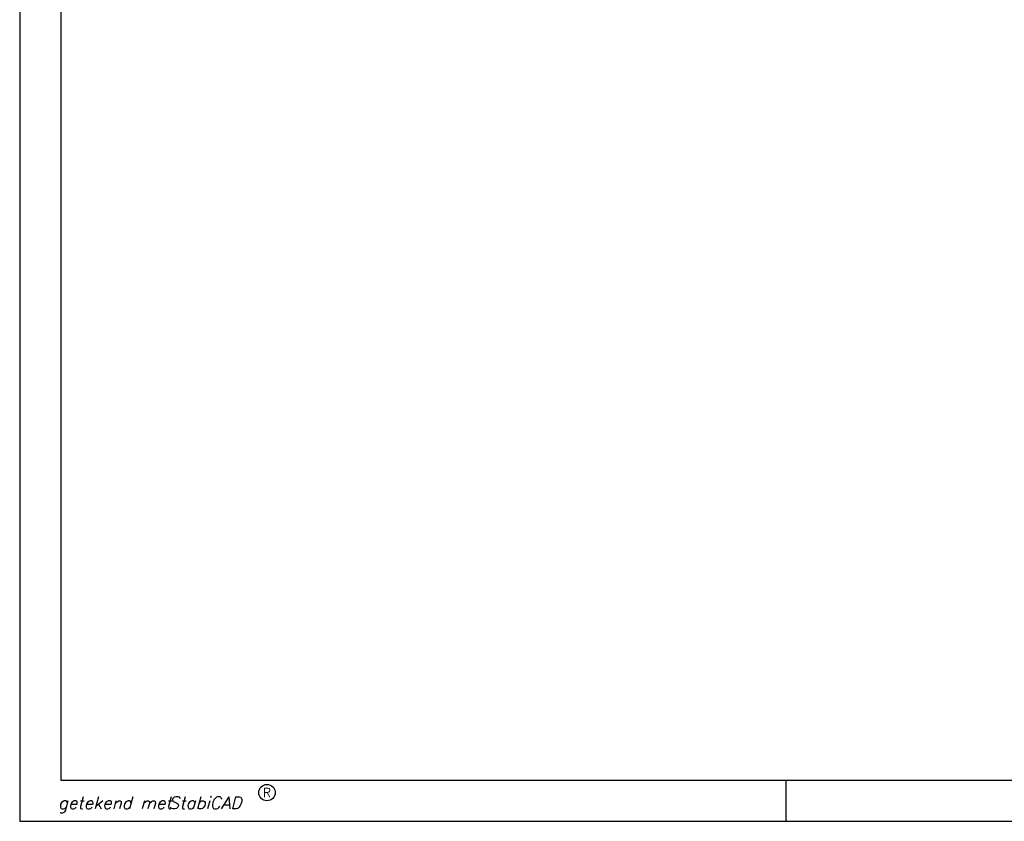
# Model space of a CAD drawing. Extents: x -9573 to 237800, y 0 to 168200.
# Tile 1 of 37: x -9573 to 38444, y 0 to 39070. Entities that reach past the tile are written whole.
import ezdxf
from ezdxf.enums import TextEntityAlignment as Align

# ---------------------------------------------------------------- set-up
doc = ezdxf.new("R2010")
doc.units = 0
doc.header["$LTSCALE"] = 200
doc.layers.add('00KAD025', color=2, linetype='CONTINUOUS')
doc.layers.add('00KAD070', color=5, linetype='CONTINUOUS')
doc.styles.add('ROMANS', font='romans', dxfattribs={"oblique": 15})
doc.styles.add('SCRIPTS', font='scripts')

msp = doc.modelspace()

# ---------------------------------------------------------------- linework, layer by layer
at = {"layer": '00KAD025', "linetype": 'CONTINUOUS'}
for p, q in [((-9573.16213, 168200), (-9573.16213, 0)), ((27800, 0), (27800, 2000)), ((-9573.16213, 0), (237800, 0))]:
    msp.add_line(p, q, dxfattribs=at)
msp.add_circle((2486.15755, 1400), 400, dxfattribs=at)
at = {"layer": '00KAD070', "linetype": 'CONTINUOUS'}
for p, q in [((-7573.16213, 166200), (-7573.16213, 2000)), ((-7573.16213, 2000), (235800, 2000))]:
    msp.add_line(p, q, dxfattribs=at)

# ---------------------------------------------------------------- texts
at = {"layer": '00KAD025', "linetype": 'CONTINUOUS', "style": 'ROMANS'}
msp.add_text('R', height=440, dxfattribs=at).set_placement((2486.15755, 1400), align=Align.MIDDLE)
at = {"layer": '00KAD025', "linetype": 'CONTINUOUS', "style": 'SCRIPTS'}
msp.add_text('getekend met', height=600, dxfattribs=at).set_placement((-7713.84245, 600))
at = {"layer": '00KAD025', "linetype": 'CONTINUOUS', "style": 'ROMANS', "oblique": 15}
msp.add_text('StabiCAD', height=600, dxfattribs=at).set_placement((-2313.84245, 600))

doc.saveas('drawing.dxf')
